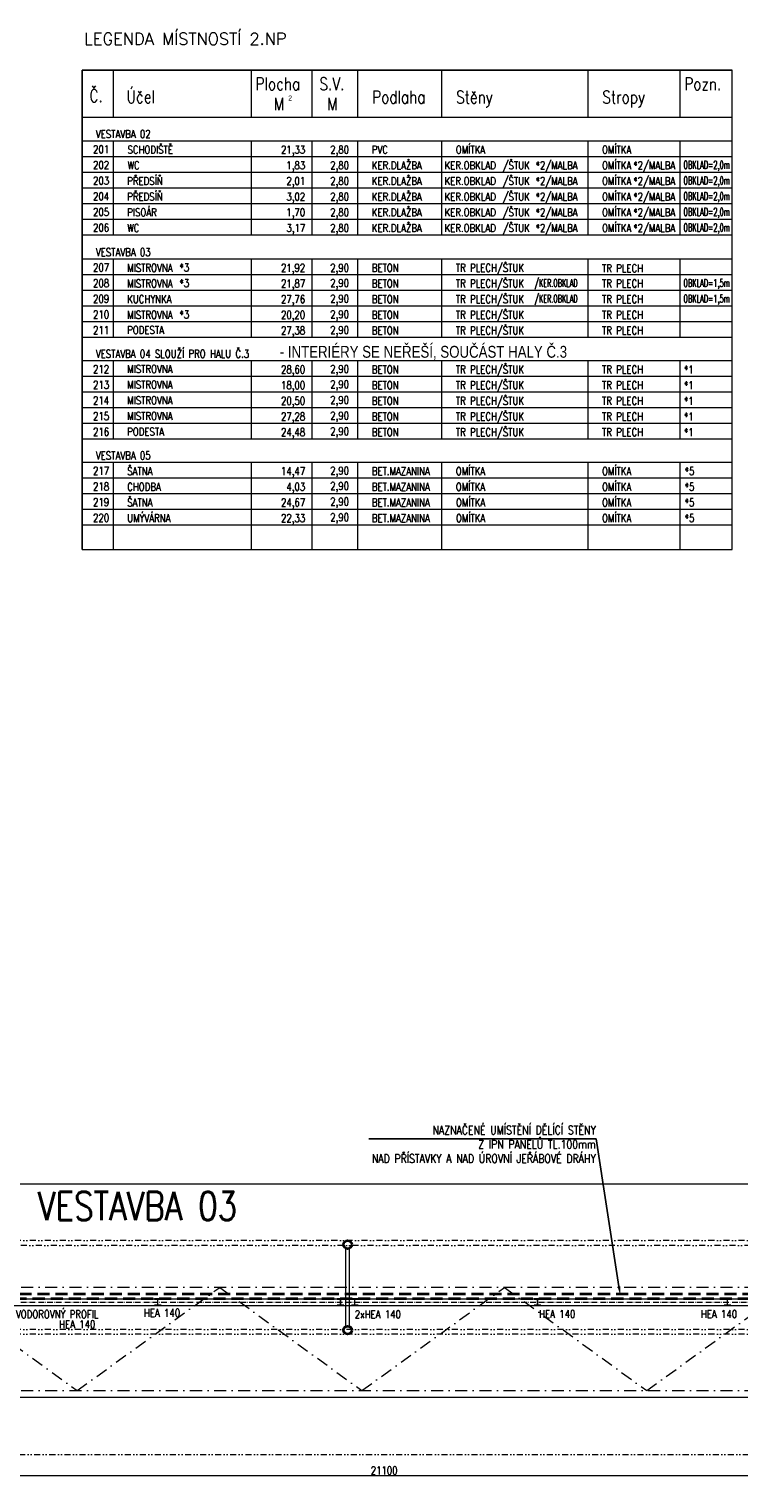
# Model space of a CAD drawing. Header units: millimetres. Extents: x -485339 to 350584, y -1189936 to 0.
# Tile 177 of 256: x 21993 to 36948, y -1145219 to -1114602. Entities that reach past the tile are written whole.
import ezdxf
from ezdxf import colors
from ezdxf.entities.mleader import LeaderData, LeaderLine
from ezdxf.enums import TextEntityAlignment as Align
from ezdxf.math import Vec2, Vec3

# ---------------------------------------------------------------- set-up
doc = ezdxf.new("R2010")
doc.units = ezdxf.units.MM
doc.header["$LTSCALE"] = 10
for name, pattern in [('ACAD_ISO10W100', [18.5, 12, -3, 0.5, -3]), ('DASHDOT', [25.4, 12.7, -6.35, 0, -6.35]), ('DĚLICÍ2', [15.875, 6.35, -3.175, 0, -3.175, 0, -3.175]), ('ČÁRKOVANÁ', [19.05, 12.7, -6.35])]:
    doc.linetypes.add(name, pattern=pattern)
doc.layers.get('Defpoints').update_dxf_attribs({"color": 201})
for name, color, linetype, lineweight in [('N_kóty', 10, 'Continuous', 18), ('N_popis', 10, 'Continuous', 18), ('N_čáry_dělící stěna', 212, 'ČÁRKOVANÁ', 35), ('St_popis', 250, 'Continuous', 18), ('St_sloupy_konstrukce haly', 5, 'Continuous', 35), ('St_čáry_nad', 250, 'DĚLICÍ2', 18), ('St_čáry_obrys', 5, 'Continuous', 35), ('St_čáry_osy', 250, 'DASHDOT', 18), ('St_čáry_plné', 250, 'Continuous', 18)]:
    doc.layers.add(name, color=color, linetype=linetype, lineweight=lineweight)
doc.layers.add('N_profily', color=7, linetype='Continuous', lineweight=18, true_color=0x2424ff)
doc.layers.add('N_PROFILY_KOTY', color=7, linetype='Continuous', lineweight=18, true_color=0x2424ff)
doc.styles.add('A_slabé', font='txt')
doc.styles.add('Andy', font='arial.ttf')
doc.styles.add('ROMANS', font='romans.shx', dxfattribs={"width": 0.8})
doc.styles.get("Standard").update_dxf_attribs({"font": 'simplex.shx', "width": 0.8})
doc.dimstyles.new('stavebníM100', dxfattribs={"dimtxt": 165, "dimasz": 170, "dimexe": 150, "dimexo": 100, "dimgap": 30, "dimtad": 1, "dimdec": 0, "dimtxsty": 'Standard', "dimblk": 'OBLIQUE', "dimcen": -2.5, "dimdle": 150, "dimclrd": 256, "dimclre": 256, "dimclrt": 256, "dimadec": 4, "dimazin": 0, "dimtfac": 1, "dimtdec": 0, "dimtmove": 2, "dimatfit": 3, "dimldrblk": 'OBLIQUE', "dimfxl": 400, "dimfxlon": 1, "dimlwd": -1, "dimlwe": -1, "dimarcsym": 0})

# ---------------------------------------------------------------- blocks, each defined once
blk = doc.blocks.new('G$CD8A98CDB')
at = {"layer": 'St_sloupy_konstrukce haly', "color": 250, "lineweight": 18, "ltscale": 2}
for points in [[(-825, 0), (825, 0)], [(-825, -80), (825, -80)]]:
    blk.add_lwpolyline(points, dxfattribs=at)
at = {"layer": 'St_sloupy_konstrukce haly', "ltscale": 2}
for centre in [(-900, -40), (900, -40)]:
    blk.add_circle(centre, 85, dxfattribs=at)
blk = doc.blocks.new('G$C4E362255')
at = {"layer": 'St_čáry_nad', "ltscale": 2}
blk.add_lwpolyline([(0, -4500), (0, -5700), (21100, -5700), (22400, -5700), (22400, -3350), (21100, -3350)], dxfattribs=at)
at = {"layer": 'St_čáry_plné'}
blk.add_lwpolyline([(21100, -4500), (0, -4500), (0, 0), (21100, 0)], close=True, dxfattribs=at)
at = {"layer": 'St_popis', "width": 0.8}
blk.add_text('VESTAVBA 03', height=600, dxfattribs=at).set_placement((3256, -766))
blk = doc.blocks.new('_OBLIQUE')
at = {"color": 0, "linetype": 'ByBlock'}
blk.add_line((-0.5, -0.5), (0.5, 0.5), dxfattribs=at)
blk = doc.blocks.new('*D7778')
at = {"layer": 'Defpoints', "color": 0}
for p in [(18924, -1143422), (40024, -1144007), (18924, -1145069)]:
    blk.add_point(p, dxfattribs=at)
at = {"layer": 'N_kóty'}
for p, q in [((18924, -1144669), (18924, -1145219)), ((40024, -1144669), (40024, -1145219)), ((40174, -1145069), (18774, -1145069))]:
    blk.add_line(p, q, dxfattribs=at)
at = {"layer": 'N_kóty', "linetype": 'ByBlock', "xscale": 170, "yscale": 170, "zscale": 170, "rotation": 180}
blk.add_blockref('_OBLIQUE', (18924, -1145069), dxfattribs=at)
at = {"layer": 'N_kóty', "linetype": 'ByBlock', "xscale": 170, "yscale": 170, "zscale": 170}
blk.add_blockref('_OBLIQUE', (40024, -1145069), dxfattribs=at)
at = {"layer": 'N_kóty', "insert": (29474, -1144957), "char_height": 165, "attachment_point": 5}
blk.add_mtext('21100', dxfattribs=at)

msp = doc.modelspace()

# ---------------------------------------------------------------- linework, layer by layer
at = {"layer": 'N_profily', "lineweight": 18}
for points in [[(18924.5, -1141341.9), (40024.5, -1141341.9)], [(18924.5, -1141482), (40024.5, -1141482)]]:
    msp.add_lwpolyline(points, dxfattribs=at)
for points in [[(24700.5, -1141350.5), (24700.5, -1141473.5), (24634.5, -1141473.5), (24634.5, -1141482), (24774.5, -1141482), (24774.5, -1141473.5), (24708.5, -1141473.5), (24708.5, -1141350.5), (24774.5, -1141350.5), (24774.5, -1141342), (24634.5, -1141342), (24634.5, -1141350.5)], [(28550.5, -1141350.5), (28550.5, -1141473.5), (28484.5, -1141473.5), (28484.5, -1141482), (28624.5, -1141482), (28624.5, -1141473.5), (28558.5, -1141473.5), (28558.5, -1141350.5), (28624.5, -1141350.5), (28624.5, -1141342), (28484.5, -1141342), (28484.5, -1141350.5)], [(28850.5, -1141350.5), (28850.5, -1141473.5), (28784.5, -1141473.5), (28784.5, -1141482), (28924.5, -1141482), (28924.5, -1141473.5), (28858.5, -1141473.5), (28858.5, -1141350.5), (28924.5, -1141350.5), (28924.5, -1141342), (28784.5, -1141342), (28784.5, -1141350.5)], [(32700.5, -1141350.5), (32700.5, -1141473.5), (32634.5, -1141473.5), (32634.5, -1141482), (32774.5, -1141482), (32774.5, -1141473.5), (32708.5, -1141473.5), (32708.5, -1141350.5), (32774.5, -1141350.5), (32774.5, -1141342), (32634.5, -1141342), (32634.5, -1141350.5)], [(36700.5, -1141350.5), (36700.5, -1141473.5), (36634.5, -1141473.5), (36634.5, -1141482), (36774.5, -1141482), (36774.5, -1141473.5), (36708.5, -1141473.5), (36708.5, -1141350.5), (36774.5, -1141350.5), (36774.5, -1141342), (36634.5, -1141342), (36634.5, -1141350.5)]]:
    msp.add_lwpolyline(points, close=True, dxfattribs=at)
at = {"layer": 'N_profily', "linetype": 'ACAD_ISO10W100', "lineweight": 18}
msp.add_lwpolyline([(18858.5, -1141412), (40090.5, -1141412)], dxfattribs=at)
at = {"layer": 'N_čáry_dělící stěna', "ltscale": 2}
for points in [[(82519.5, -1141341.9), (16919.5, -1141341.9)], [(82619.5, -1141241.9), (17019.5, -1141241.9)]]:
    msp.add_lwpolyline(points, dxfattribs=at)
at = {"layer": 'St_popis', "lineweight": 25}
for q in [(36809.1, -1115463.9), (23113.7, -1125563.6)]:
    msp.add_line((23113.7, -1115463.9), q, dxfattribs=at)
at = {"layer": 'St_popis'}
for p, q in [((23773.7, -1116453.8), (23773.7, -1115463.9)), ((26677.8, -1116453.8), (26677.8, -1115463.9)), ((27954.1, -1116453.8), (27954.1, -1115463.9)), ((28920, -1116453.8), (28920, -1115463.9)), ((30689.9, -1116453.8), (30689.9, -1115463.9)), ((33769.8, -1116453.8), (33769.8, -1115463.9)), ((35711.9, -1116453.8), (35711.9, -1115463.9)), ((36809.1, -1116453.8), (36809.1, -1115463.9)), ((23113.7, -1116453.8), (36809.1, -1116453.8)), ((36714.1, -1116453.8), (36714.6, -1116453.8)), ((36809.1, -1125563.6), (36809.1, -1116453.8)), ((23113.7, -1116953.8), (36809.1, -1116953.8)), ((23773.7, -1118933.8), (23773.7, -1116953.8)), ((26677.8, -1118933.8), (26677.8, -1116953.8)), ((28920, -1118933.8), (28920, -1116953.8)), ((33769.8, -1118933.8), (33769.8, -1116953.8)), ((35711.9, -1118933.8), (35711.9, -1116953.8)), ((23773.7, -1121091.7), (23773.7, -1119451)), ((26677.8, -1121091.7), (26677.8, -1119451)), ((28920, -1121091.7), (28920, -1119451)), ((33769.8, -1121091.7), (33769.8, -1119451)), ((35711.9, -1121091.7), (35711.9, -1119451)), ((23113.7, -1121091.7), (35711.9, -1121091.7)), ((23113.7, -1121091.7), (35711.9, -1121091.7)), ((23113.7, -1121091.7), (36809.1, -1121091.7)), ((23113.7, -1121582.5), (36809.1, -1121582.5)), ((23113.7, -1121582.5), (36809.1, -1121582.5)), ((23773.7, -1123232.4), (23773.7, -1121582.5)), ((26677.8, -1123232.4), (26677.8, -1121582.5)), ((28920, -1123232.4), (28920, -1121582.5)), ((33769.8, -1123232.4), (33769.8, -1121582.5)), ((35711.9, -1123232.4), (35711.9, -1121582.5)), ((23113.7, -1121912.5), (36809.1, -1121912.5)), ((23113.7, -1122242.4), (36809.1, -1122242.4)), ((23113.7, -1122242.4), (36809.1, -1122242.4)), ((23113.7, -1122242.4), (36809.1, -1122242.4)), ((23113.7, -1122572.4), (36809.1, -1122572.4)), ((23113.7, -1122572.4), (36809.1, -1122572.4)), ((23113.7, -1122572.4), (36809.1, -1122572.4)), ((23113.7, -1122902.4), (36809.1, -1122902.4)), ((23113.7, -1122902.4), (36809.1, -1122902.4)), ((23113.7, -1122902.4), (36809.1, -1122902.4)), ((23113.7, -1123232.4), (35711.9, -1123232.4)), ((23113.7, -1123232.4), (35711.9, -1123232.4)), ((23113.7, -1123232.4), (36809.1, -1123232.4)), ((23773.7, -1125563.6), (23773.7, -1123723.2)), ((26677.8, -1125563.6), (26677.8, -1123723.2)), ((28920, -1125563.6), (28920, -1123723.2)), ((33769.8, -1125563.6), (33769.8, -1123723.2)), ((35711.9, -1125563.6), (35711.9, -1123723.2)), ((23113.7, -1125563.6), (36809.1, -1125563.6))]:
    msp.add_line(p, q, dxfattribs=at)
at = {"layer": 'St_popis', "lineweight": 15}
for p, q in [((27954.1, -1118933.8), (27954.1, -1116953.8)), ((30689.9, -1118933.8), (30689.9, -1116953.8)), ((23113.7, -1117283.8), (36809.1, -1117283.8)), ((23113.7, -1117613.8), (35711.9, -1117613.8)), ((23113.7, -1117613.8), (36809.1, -1117613.8)), ((23113.7, -1117943.8), (36809.1, -1117943.8)), ((23113.7, -1118273.8), (36809.1, -1118273.8)), ((23113.7, -1118603.8), (36809.1, -1118603.8)), ((23113.7, -1118933.8), (36809.1, -1118933.8)), ((23113.7, -1119441.8), (36809.1, -1119441.8)), ((23773.7, -1120101.7), (23773.7, -1119441.8)), ((26677.8, -1120101.7), (26677.8, -1119441.8)), ((27954.1, -1121091.7), (27954.1, -1119441.8)), ((28920, -1120101.7), (28920, -1119441.8)), ((30689.9, -1121091.7), (30689.9, -1119441.8)), ((33769.8, -1120101.7), (33769.8, -1119441.8)), ((35711.9, -1120101.7), (35711.9, -1119441.8)), ((23113.7, -1119771.8), (36809.1, -1119771.8)), ((23113.7, -1120101.7), (35711.9, -1120101.7)), ((23113.7, -1120101.7), (35711.9, -1120101.7)), ((23113.7, -1120101.7), (36809.1, -1120101.7)), ((23113.7, -1120431.7), (35711.9, -1120431.7)), ((23113.7, -1120431.7), (35711.9, -1120431.7)), ((23113.7, -1120431.7), (36809.1, -1120431.7)), ((23113.7, -1120761.7), (35711.9, -1120761.7)), ((23113.7, -1120761.7), (35711.9, -1120761.7)), ((23113.7, -1120761.7), (36809.1, -1120761.7)), ((27954.1, -1123223.2), (27954.1, -1121573.2)), ((30689.9, -1123232.4), (30689.9, -1121582.5)), ((23113.7, -1123723.2), (36809.1, -1123723.2)), ((23773.7, -1124383.1), (23773.7, -1123723.2)), ((26677.8, -1124383.1), (26677.8, -1123723.2)), ((27954.1, -1125563.6), (27954.1, -1123713.9)), ((28920, -1124383.1), (28920, -1123723.2)), ((30689.9, -1125563.6), (30689.9, -1123723.2)), ((23113.7, -1124053.2), (36809.1, -1124053.2)), ((23113.7, -1124383.1), (35711.9, -1124383.1)), ((23113.7, -1124383.1), (35711.9, -1124383.1)), ((23113.7, -1124383.1), (36809.1, -1124383.1)), ((23113.7, -1124713.1), (36809.1, -1124713.1)), ((23113.7, -1125043.1), (35711.9, -1125043.1)), ((23113.7, -1125043.1), (35711.9, -1125043.1)), ((23113.7, -1125043.1), (36809.1, -1125043.1))]:
    msp.add_line(p, q, dxfattribs=at)
at = {"layer": 'St_čáry_nad', "ltscale": 2}
for points in [[(98064.2, -1140116.6), (2009.5, -1140116.6)], [(95331.7, -1140216.6), (2009.5, -1140216.6)], [(98064.2, -1141986.6), (2009.5, -1141986.6)], [(98064.2, -1142086.6), (2009.5, -1142086.6)]]:
    msp.add_lwpolyline(points, dxfattribs=at)
at = {"layer": 'St_čáry_osy', "ltscale": 2}
for points in [[(2009.5, -1141101.6), (98064.2, -1141088.7)], [(20009.5, -1141101.6), (23005.2, -1143274.1), (26009.5, -1141101.6)], [(26009.5, -1141101.6), (29005.2, -1143274.1), (32009.5, -1141101.6)], [(32009.5, -1141101.6), (35005.2, -1143274.1), (38009.5, -1141101.6)], [(2009.5, -1143274.1), (98064.2, -1143261.2)]]:
    msp.add_lwpolyline(points, dxfattribs=at)

# ---------------------------------------------------------------- block references
at = {"layer": 'St_sloupy_konstrukce haly', "ltscale": 2, "rotation": 90}
msp.add_blockref('G$CD8A98CDB', (28664.5, -1141101.6), dxfattribs=at)
at = {"layer": 'St_čáry_obrys'}
msp.add_blockref('G$C4E362255', (18924.5, -1138921.9), dxfattribs=at)

# ---------------------------------------------------------------- texts
at = {"layer": 'N_popis', "lineweight": 15, "style": 'ROMANS'}
for s, height, width, p in [('KER.DLAŽBA', 165, 0.8, (29213.5, -1117554.8)), ('KER.OBKLAD', 165, 0.8, (30746.2, -1117554.8)), ('*2/MALBA', 165, 0.8, (32666, -1117554.8)), ('*2/MALBA', 165, 0.8, (34722.9, -1117554.8)), ('OBKLAD=2,0m', 164.997, 0.55, (35778.6, -1117542.8)), ('KER.DLAŽBA', 165, 0.8, (29213.5, -1117884.7)), ('KER.OBKLAD', 165, 0.8, (30746.2, -1117884.7)), ('*2/MALBA', 165, 0.8, (32666, -1117884.7)), ('*2/MALBA', 165, 0.8, (34722.9, -1117884.7)), ('OBKLAD=2,0m', 164.997, 0.55, (35778.6, -1117872.8)), ('KER.DLAŽBA', 165, 0.8, (29213.5, -1118214.7)), ('KER.OBKLAD', 165, 0.8, (30746.2, -1118214.7)), ('*2/MALBA', 165, 0.8, (32666, -1118214.7)), ('*2/MALBA', 165, 0.8, (34722.9, -1118214.7)), ('OBKLAD=2,0m', 164.997, 0.55, (35778.6, -1118202.8)), ('KER.DLAŽBA', 165, 0.8, (29213.5, -1118544.7)), ('KER.OBKLAD', 165, 0.8, (30746.2, -1118544.7)), ('*2/MALBA', 165, 0.8, (32666, -1118544.7)), ('*2/MALBA', 165, 0.8, (34722.9, -1118544.7)), ('OBKLAD=2,0m', 164.997, 0.55, (35778.6, -1118532.8)), ('KER.DLAŽBA', 165, 0.8, (29213.5, -1118874.7)), ('KER.OBKLAD', 165, 0.8, (30746.2, -1118874.7)), ('*2/MALBA', 165, 0.8, (32666, -1118874.7)), ('*2/MALBA', 165, 0.8, (34722.9, -1118874.7)), ('OBKLAD=2,0m', 164.997, 0.55, (35778.6, -1118862.8)), ('*3', 165, 0.8, (25162.4, -1119705.9)), ('*3', 165, 0.8, (25162.4, -1120035.9)), ('/KER.OBKLAD', 164.997, 0.6, (32642.3, -1120032.7)), ('OBKLAD=1,5m', 164.997, 0.55, (35778.6, -1120030.8)), ('KUCHYNKA', 165, 0.8, (24060.3, -1120372.7)), ('/KER.OBKLAD', 164.997, 0.6, (32642.3, -1120362.7)), ('OBKLAD=1,5m', 164.997, 0.55, (35778.6, -1120360.7)), ('*3', 165, 0.8, (25162.4, -1120695.8)), ('*1', 165, 0.8, (35791, -1121853.4)), ('*1', 165, 0.8, (35791, -1122183.4)), ('*1', 165, 0.8, (35791, -1122513.4)), ('*1', 165, 0.8, (35791, -1122843.4)), ('*1', 165, 0.8, (35791, -1123173.3)), ('BET.MAZANINA', 164.997, 0.8, (29213.5, -1123994.1)), ('*5', 165, 0.8, (35806.3, -1123994.1)), ('BET.MAZANINA', 164.997, 0.8, (29213.5, -1124324.1)), ('*5', 165, 0.8, (35806.3, -1124324.1)), ('BET.MAZANINA', 164.997, 0.8, (29213.5, -1124654.1)), ('*5', 165, 0.8, (35806.3, -1124654.1)), ('BET.MAZANINA', 164.997, 0.8, (29213.5, -1124984.1)), ('*5', 165, 0.8, (35806.3, -1124984.1))]:
    msp.add_text(s, height=height, rotation=0.00269, dxfattribs=dict(at, width=width)).set_placement(p)
at = {"layer": 'N_PROFILY_KOTY', "lineweight": 18, "width": 0.8}
for s, p in [('VODOROVNÝ PROFIL', (21716.5, -1141749)), ('HEA 140', (24412, -1141720.5)), ('2xHEA 140', (28854, -1141751.5)), ('HEA 140', (32737.7, -1141743.6)), ('HEA 140', (36146.7, -1141745.1)), ('HEA 140', (22626.5, -1141962.5))]:
    msp.add_text(s, height=165, dxfattribs=at).set_placement(p)
at = {"layer": 'St_popis', "width": 0.8}
for s, height, style, p in [('Plocha', 264, 'ROMANS', (26763.1, -1115887.6)), ('S.V.', 264, 'ROMANS', (28111.2, -1115887.6)), ('Pozn.', 264, 'ROMANS', (35797.3, -1115887.6)), ('Č.', 264, 'ROMANS', (23265.6, -1116139.1)), ('Účel', 264, 'ROMANS', (24047, -1116160)), ('Podlaha', 264, 'ROMANS', (29220.6, -1116165.9)), ('Stěny', 264, 'ROMANS', (30990.4, -1116165.9)), ('Stropy', 264, 'ROMANS', (34070.4, -1116165.9)), ('M', 264, 'ROMANS', (27147.8, -1116313.1)), ('M', 264, 'ROMANS', (28274.8, -1116313.1)), ('- INTERIÉRY SE NEŘEŠÍ, SOUČÁST HALY Č.3', 250, 'Andy', (27273.5, -1121523.4))]:
    msp.add_text(s, height=height, dxfattribs=dict(at, style=style)).set_placement(p)
at = {"layer": 'St_popis', "style": 'A_slabé'}
msp.add_text('2', height=105.6, dxfattribs=at).set_placement((27451.3, -1116107.5))
at = {"layer": 'St_popis', "lineweight": 15, "style": 'ROMANS', "width": 0.8}
for s, height, p in [('VESTAVBA 02', 164.997, (23400.3, -1116894.8)), ('SCHODIŠTĚ', 165, (24067.2, -1117224.8)), ('PVC', 165, (29213.5, -1117224.8)), ('OMÍTKA', 165, (30983.4, -1117224.8)), ('OMÍTKA', 165, (34063.3, -1117224.8)), ('WC', 165, (24067.2, -1117554.8)), ('/ŠTUK', 165, (31970, -1117554.8)), ('OMÍTKA', 165, (34063.3, -1117554.8)), ('PŘEDSÍŇ', 165, (24060.3, -1117884.7)), ('/ŠTUK', 165, (31970, -1117884.7)), ('OMÍTKA', 165, (34063.3, -1117884.7)), ('PŘEDSÍŇ', 165, (24060.3, -1118214.7)), ('/ŠTUK', 165, (31970, -1118214.7)), ('OMÍTKA', 165, (34063.3, -1118214.7)), ('PISOÁR', 165, (24060.3, -1118544.7)), ('/ŠTUK', 165, (31970, -1118544.7)), ('OMÍTKA', 165, (34063.3, -1118544.7)), ('WC', 165, (24060.3, -1118874.7)), ('/ŠTUK', 165, (31970, -1118874.7)), ('OMÍTKA', 165, (34063.3, -1118874.7)), ('VESTAVBA 03', 164.997, (23400.3, -1119382.7)), ('MISTROVNA', 165, (24060.3, -1119712.7)), ('BETON', 165, (29213.5, -1119712.7)), ('TR PLECH/ŠTUK', 164.997, (30983.4, -1119712.7)), ('TR PLECH', 165, (34063.3, -1119721.9)), ('MISTROVNA', 165, (24060.3, -1120042.7)), ('BETON', 165, (29213.5, -1120042.7)), ('TR PLECH/ŠTUK', 164.997, (30983.4, -1120042.7)), ('TR PLECH', 165, (34063.3, -1120042.7)), ('BETON', 165, (29213.5, -1120372.7)), ('TR PLECH/ŠTUK', 164.997, (30983.4, -1120372.7)), ('TR PLECH', 165, (34063.3, -1120372.7)), ('MISTROVNA', 165, (24060.3, -1120702.7)), ('BETON', 165, (29213.5, -1120702.7)), ('TR PLECH/ŠTUK', 164.997, (30983.4, -1120702.7)), ('TR PLECH', 165, (34063.3, -1120702.7)), ('PODESTA', 165, (24060.3, -1121023.4)), ('BETON', 165, (29213.5, -1121032.6)), ('TR PLECH/ŠTUK', 164.997, (30983.4, -1121032.6)), ('TR PLECH', 165, (34063.3, -1121032.6)), ('VESTAVBA 04 SLOUŽÍ PRO HALU Č.3', 164.997, (23399, -1121523.4)), ('MISTROVNA', 165, (24060.3, -1121844.2)), ('BETON', 165, (29213.5, -1121853.4)), ('TR PLECH/ŠTUK', 164.997, (30983.4, -1121853.4)), ('TR PLECH', 165, (34063.3, -1121853.4)), ('MISTROVNA', 165, (24060.3, -1122174.1)), ('BETON', 165, (29213.5, -1122183.4)), ('TR PLECH/ŠTUK', 164.997, (30983.4, -1122183.4)), ('TR PLECH', 165, (34063.3, -1122183.4)), ('MISTROVNA', 165, (24060.3, -1122504.1)), ('BETON', 165, (29213.5, -1122513.4)), ('TR PLECH/ŠTUK', 164.997, (30983.4, -1122513.4)), ('TR PLECH', 165, (34063.3, -1122513.4)), ('MISTROVNA', 165, (24060.3, -1122834.1)), ('BETON', 165, (29213.5, -1122843.4)), ('TR PLECH/ŠTUK', 164.997, (30983.4, -1122843.4)), ('TR PLECH', 165, (34063.3, -1122843.4)), ('PODESTA', 165, (24060.3, -1123164.1)), ('BETON', 165, (29213.5, -1123173.3)), ('TR PLECH/ŠTUK', 164.997, (30983.4, -1123173.3)), ('TR PLECH', 165, (34063.3, -1123173.3)), ('VESTAVBA 05', 164.997, (23400.3, -1123664.1)), ('ŠATNA', 165, (24060.3, -1123994.1)), ('OMÍTKA', 165, (30983.4, -1123994.1)), ('OMÍTKA', 165, (34063.3, -1123994.1)), ('CHODBA', 165, (24060.3, -1124324.1)), ('OMÍTKA', 165, (30983.4, -1124324.1)), ('OMÍTKA', 165, (34063.3, -1124324.1)), ('ŠATNA', 165, (24060.3, -1124654.1)), ('OMÍTKA', 165, (30986.2, -1124654.1)), ('OMÍTKA', 165, (34063.3, -1124654.1)), ('UMÝVÁRNA', 165, (24060.3, -1124984.1)), ('OMÍTKA', 165, (30986.2, -1124984.1)), ('OMÍTKA', 165, (34063.3, -1124984.1))]:
    msp.add_text(s, height=height, rotation=0.00269, dxfattribs=at).set_placement(p)
for s, p in [('201', (23679.8, -1117217.8)), ('21,33', (27809.8, -1117224.3)), ('2,80', (28733.5, -1117224.3)), ('202', (23679.8, -1117547.8)), ('1,83', (27809.8, -1117554.3)), ('2,80', (28733.5, -1117554.3)), ('203', (23679.8, -1117877.8)), ('2,01', (27809.8, -1117884.3)), ('2,80', (28733.5, -1117884.3)), ('204', (23679.8, -1118207.8)), ('3,02', (27809.8, -1118214.3)), ('2,80', (28733.5, -1118214.3)), ('205', (23679.8, -1118537.8)), ('1,70', (27809.8, -1118544.3)), ('2,80', (28733.5, -1118544.3)), ('206', (23679.8, -1118867.8)), ('3,17', (27809.8, -1118874.3)), ('2,80', (28733.5, -1118874.3)), ('207', (23679.8, -1119705.8)), ('21,92', (27809.8, -1119712.3)), ('2,90', (28733.5, -1119712.3)), ('208', (23679.8, -1120035.7)), ('21,87', (27809.8, -1120042.3)), ('2,90', (28733.5, -1120033)), ('209', (23679.8, -1120365.7)), ('27,76', (27809.8, -1120372.2)), ('2,90', (28733.5, -1120363)), ('210', (23679.8, -1120695.7)), ('20,20', (27809.8, -1120702.2)), ('2,90', (28733.5, -1120693)), ('211', (23679.8, -1121025.7)), ('27,38', (27809.8, -1121032.2)), ('2,90', (28733.5, -1121023)), ('212', (23679.8, -1121846.5)), ('28,60', (27809.8, -1121853)), ('2,90', (28733.5, -1121843.7)), ('213', (23679.8, -1122176.4)), ('18,00', (27809.8, -1122183)), ('2,90', (28733.5, -1122164.5)), ('214', (23679.8, -1122506.4)), ('20,50', (27809.8, -1122512.9)), ('2,90', (28733.5, -1122494.5)), ('215', (23679.8, -1122836.4)), ('27,28', (27809.8, -1122842.9)), ('2,90', (28733.5, -1122824.5)), ('216', (23679.8, -1123166.4)), ('24,48', (27809.8, -1123172.9)), ('2,90', (28733.5, -1123154.4)), ('217', (23679.8, -1123987.2)), ('14,47', (27809.8, -1123993.7)), ('2,90', (28733.5, -1123984.4)), ('218', (23679.8, -1124317.1)), ('4,03', (27809.8, -1124323.6)), ('2,90', (28733.5, -1124305.2)), ('219', (23679.8, -1124647.1)), ('24,67', (27809.8, -1124653.6)), ('2,90', (28733.5, -1124635.2)), ('220', (23679.8, -1124977.1)), ('22,33', (27809.8, -1124983.6)), ('2,90', (28733.5, -1124965.1))]:
    msp.add_text(s, height=165, rotation=0.00269, dxfattribs=at).set_placement(p, align=Align.RIGHT)
at = {"layer": 'St_popis', "insert": (23153.7, -1114682.9), "char_height": 250, "attachment_point": 1, "style": 'Andy'}
msp.add_mtext('{\\Fromand|c0;LEGENDA MÍSTNOSTÍ 2.NP}', dxfattribs=at)

# ---------------------------------------------------------------- dimensions: what is measured, and where the dimension line sits
at = {"layer": 'N_kóty'}
dim = msp.add_linear_dim(base=(18924.5, -1145069.2), p1=(40024.5, -1144006.6), p2=(18924.5, -1143421.9), dimstyle='stavebníM100', dxfattribs=at)
dim.commit()
dim.dimension.update_dxf_attribs({"geometry": '*D7778', "text_midpoint": (29474.5, -1144956.7)})

# ---------------------------------------------------------------- leaders
at = {"layer": 'N_popis'}
ml = msp.add_multileader_mtext('Standard', dxfattribs=at)
ml.set_content('NAZNAČENÉ UMÍSTĚNÍ DĚLÍCÍ STĚNY \\PZ IPN PANELŮ TL.100mm\\PNAD PŘÍSTAVKY A NAD ÚROVNÍ JEŘÁBOVÉ DRÁHY  ')
ml.set_leader_properties()
ml.build(insert=Vec2(0, 0))
ml.multileader.update_dxf_attribs({"text_left_attachment_type": 6, "text_right_attachment_type": 6, "arrow_head_size": 180})
ctx = ml.context
ctx.base_point, ctx.char_height, ctx.arrow_head_size, ctx.plane_origin = Vec3(28346.2, -1137976.1), 180, 180, Vec3(34718.2, -1137011.7)
ctx.left_attachment, ctx.right_attachment, ctx.text_align_type = 6, 6, 2
notes = []
notes.append((ctx, [(0, (1, 1, 0), (33939.9, -1137976.1), (-1, 0), 8, [(0, [(34447.3, -1141258.6)], 0, [])])]))
ctx.mtext.insert, ctx.mtext.alignment, ctx.mtext.flow_direction = Vec3(33929.9, -1137698.3), 3, 5
for ctx, leaders in notes:
    for number, flags, end, landing, length, lines in leaders:
        leader = LeaderData()
        leader.index, (leader.has_last_leader_line, leader.has_dogleg_vector, leader.attachment_direction) = number, flags
        leader.last_leader_point, leader.dogleg_vector, leader.dogleg_length = Vec3(end), Vec3(landing), length
        for number, points, colour, breaks in lines:
            line = LeaderLine()
            line.index, line.vertices, line.color, line.breaks = number, Vec3.list(points), colors.encode_raw_color(colour), breaks
            leader.lines.append(line)
        ctx.leaders.append(leader)

doc.saveas('drawing.dxf')
